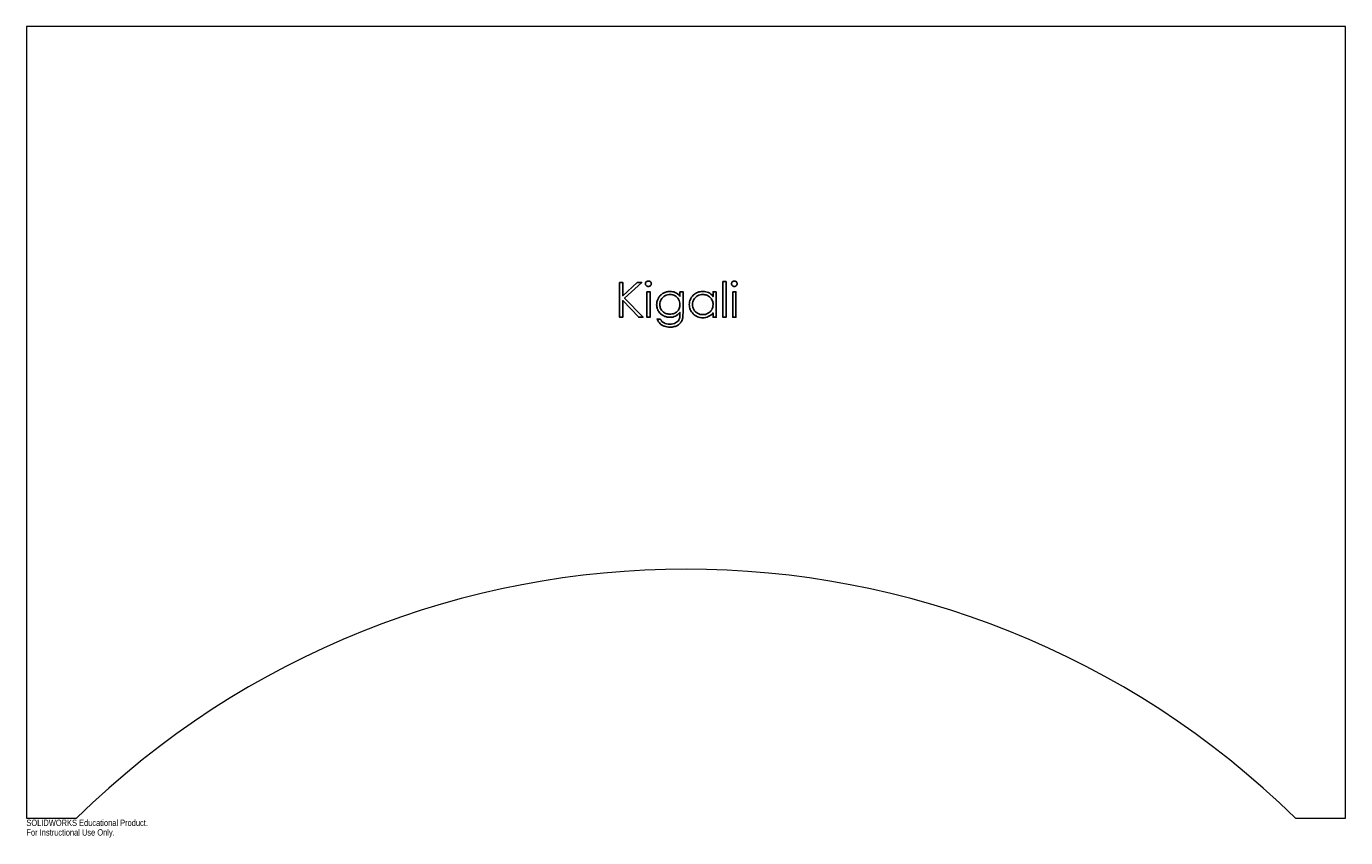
# Model space of a CAD drawing. Header units: millimetres. Extents: x -484 to 516, y -446 to 168.
import ezdxf

# ---------------------------------------------------------------- set-up
doc = ezdxf.new("R2010")
doc.units = ezdxf.units.MM
doc.styles.add('SLDTEXTSTYLE0', font='TXT', dxfattribs={"width": 0.7})

msp = doc.modelspace()

# ---------------------------------------------------------------- linework, layer by layer
at = {"color": 7, "linetype": 'Continuous', "lineweight": 15}
for p, q in [((515.8, 168.3), (-484.2, 168.3)), ((-484.2, 168.3), (-484.2, -431.7)), ((515.8, -431.7), (515.8, 168.3)), ((-484.2, -431.7), (-446.2, -431.7)), ((477.8, -431.7), (515.8, -431.7))]:
    msp.add_line(p, q, dxfattribs=at)
at = {"color": 7, "linetype": 'Continuous', "flags": 128}
for points in [[(-34.6, -25.7), (-32.2, -25.7), (-32.2, -25.7), (-32.2, -35.8), (-32.2, -35.8), (-21.2, -25.7), (-21.2, -25.7), (-17.8, -25.7), (-17.8, -25.7), (-30.8, -37.6), (-30.8, -37.6), (-16.8, -52.1), (-16.8, -52.1), (-20, -52.1), (-20, -52.1), (-32.2, -39.4), (-32.2, -39.4), (-32.2, -52.1), (-32.2, -52.1), (-34.6, -52.1), (-34.6, -52.1), (-34.6, -25.7)], [(-12.7, -24.7), (-12.3, -24.7), (-11.9, -24.8), (-11.5, -25), (-11.2, -25.3), (-10.9, -25.6), (-10.7, -25.9), (-10.6, -26.3), (-10.5, -26.7), (-10.5, -26.7), (-10.6, -27.1), (-10.7, -27.5), (-10.9, -27.8), (-11.2, -28.1), (-11.5, -28.4), (-11.9, -28.6), (-12.3, -28.7), (-12.7, -28.7), (-12.7, -28.7), (-13.2, -28.7), (-13.6, -28.6), (-13.9, -28.4), (-14.3, -28.1), (-14.6, -27.8), (-14.8, -27.5), (-14.9, -27.1), (-14.9, -26.7), (-14.9, -26.7), (-14.9, -26.3), (-14.8, -25.9), (-14.6, -25.6), (-14.3, -25.3), (-13.9, -25), (-13.6, -24.8), (-13.2, -24.7), (-12.7, -24.7)], [(43.8, -25), (46.1, -25), (46.1, -25), (46.1, -52.1), (46.1, -52.1), (43.8, -52.1), (43.8, -52.1), (43.8, -25)], [(52.4, -24.7), (52.8, -24.7), (53.2, -24.8), (53.6, -25), (54, -25.3), (54.2, -25.6), (54.4, -25.9), (54.6, -26.3), (54.6, -26.7), (54.6, -26.7), (54.6, -27.1), (54.4, -27.5), (54.2, -27.8), (54, -28.1), (53.6, -28.4), (53.2, -28.6), (52.8, -28.7), (52.4, -28.7), (52.4, -28.7), (52, -28.7), (51.6, -28.6), (51.2, -28.4), (50.8, -28.1), (50.6, -27.8), (50.4, -27.5), (50.2, -27.1), (50.2, -26.7), (50.2, -26.7), (50.2, -26.3), (50.4, -25.9), (50.6, -25.6), (50.8, -25.3), (51.2, -25), (51.6, -24.8), (52, -24.7), (52.4, -24.7)], [(-13.9, -32.8), (-11.5, -32.8), (-11.5, -32.8), (-11.5, -52.1), (-11.5, -52.1), (-13.9, -52.1), (-13.9, -52.1), (-13.9, -32.8)], [(11.2, -32.8), (13.6, -32.8), (13.6, -32.8), (13.6, -48.2), (13.6, -48.2), (13.6, -49.1), (13.5, -50), (13.5, -50.9), (13.4, -51.7), (13.3, -52.4), (13.2, -53), (13, -53.6), (12.9, -54.1), (12.9, -54.1), (12.6, -54.7), (12.3, -55.3), (11.9, -55.9), (11.5, -56.4), (11.1, -56.9), (10.6, -57.4), (10.1, -57.8), (9.5, -58.2), (8.9, -58.5), (8.3, -58.8), (7.6, -59.1), (6.9, -59.2), (6.1, -59.4), (5.4, -59.5), (4.6, -59.6), (3.8, -59.6), (3.8, -59.6), (2.6, -59.6), (1.4, -59.4), (0.4, -59.2), (-0.7, -58.9), (-1.6, -58.5), (-2.4, -58.1), (-3.2, -57.6), (-3.8, -57), (-4.4, -56.3), (-5, -55.5), (-5.6, -54.6), (-6.1, -53.5), (-6.1, -53.5), (-3.7, -53.5), (-3.7, -53.5), (-3.1, -54.4), (-2.5, -55.2), (-1.7, -55.8), (-0.8, -56.3), (0.1, -56.7), (1.1, -57), (2.3, -57.2), (3.5, -57.2), (3.5, -57.2), (4.8, -57.2), (5.9, -57), (7, -56.7), (7.9, -56.3), (8.7, -55.8), (9.4, -55.3), (10, -54.7), (10.4, -54), (10.6, -53.6), (10.8, -53.2), (10.9, -52.7), (11, -52.2), (11.1, -51.6), (11.1, -50.9), (11.2, -50.2), (11.2, -49.4), (11.2, -49.4), (11.2, -48.4), (11.2, -48.4), (10.4, -49.3), (9.6, -50), (8.7, -50.7), (7.8, -51.2), (6.7, -51.6), (5.7, -51.9), (4.6, -52.1), (3.5, -52.1), (3.5, -52.1), (2.8, -52.1), (2.1, -52.1), (1.5, -52), (0.9, -51.8), (0.3, -51.6), (-0.4, -51.4), (-1, -51.1), (-1.5, -50.8), (-2.1, -50.5), (-2.7, -50.1), (-3.2, -49.7), (-3.6, -49.3), (-4.1, -48.8), (-4.5, -48.4), (-4.8, -47.8), (-5.2, -47.3), (-5.5, -46.7), (-5.7, -46.2), (-6, -45.6), (-6.1, -45), (-6.3, -44.3), (-6.4, -43.7), (-6.4, -43.1), (-6.5, -42.4), (-6.5, -42.4), (-6.4, -41.8), (-6.4, -41.1), (-6.3, -40.5), (-6.1, -39.8), (-5.9, -39.2), (-5.7, -38.6), (-5.4, -38), (-5.1, -37.5), (-4.8, -36.9), (-4.4, -36.4), (-4, -35.9), (-3.5, -35.4), (-3.1, -35), (-2.5, -34.5), (-2, -34.2), (-1.4, -33.8), (-0.8, -33.5), (-0.2, -33.2), (0.4, -33), (1, -32.8), (1.6, -32.7), (2.2, -32.6), (2.9, -32.5), (3.5, -32.5), (3.5, -32.5), (4.6, -32.5), (5.6, -32.7), (6.6, -32.9), (7.6, -33.3), (8.5, -33.8), (9.4, -34.4), (10.3, -35.2), (11.2, -36.2), (11.2, -36.2), (11.2, -32.8)], [(3.7, -34.8), (2.7, -34.9), (1.7, -35.1), (0.7, -35.4), (-0.2, -35.9), (-1.1, -36.4), (-1.8, -37.1), (-2.5, -37.8), (-3, -38.7), (-3.5, -39.6), (-3.8, -40.5), (-4, -41.5), (-4.1, -42.5), (-4.1, -42.5), (-4, -43.3), (-3.9, -44), (-3.8, -44.7), (-3.5, -45.4), (-3.2, -46), (-2.9, -46.6), (-2.4, -47.2), (-1.9, -47.7), (-1.4, -48.2), (-0.8, -48.6), (-0.2, -49), (0.5, -49.3), (1.2, -49.5), (2, -49.6), (2.8, -49.7), (3.6, -49.8), (3.6, -49.8), (4.4, -49.7), (5.2, -49.6), (6, -49.5), (6.7, -49.3), (7.3, -49), (8, -48.6), (8.6, -48.2), (9.1, -47.7), (9.6, -47.2), (10, -46.6), (10.4, -46), (10.7, -45.4), (10.9, -44.7), (11.1, -44), (11.2, -43.2), (11.2, -42.4), (11.2, -42.4), (11.1, -41.3), (10.9, -40.3), (10.6, -39.4), (10.2, -38.5), (9.7, -37.7), (9.1, -37), (8.3, -36.4), (7.5, -35.8), (6.6, -35.4), (5.7, -35.1), (4.7, -34.9), (3.7, -34.8)], [(38.7, -32.8), (38.7, -52.1), (38.7, -52.1), (36.3, -52.1), (36.3, -52.1), (36.3, -48.8), (36.3, -48.8), (35.5, -49.7), (34.6, -50.5), (33.7, -51.1), (32.7, -51.6), (31.7, -52), (30.6, -52.3), (29.5, -52.4), (28.4, -52.5), (28.4, -52.5), (27.4, -52.4), (26.4, -52.3), (25.4, -52.1), (24.5, -51.8), (23.7, -51.3), (22.8, -50.8), (22, -50.2), (21.3, -49.6), (20.6, -48.8), (20, -48), (19.5, -47.2), (19, -46.3), (18.7, -45.4), (18.5, -44.4), (18.4, -43.5), (18.3, -42.4), (18.3, -42.4), (18.4, -41.4), (18.5, -40.4), (18.7, -39.5), (19.1, -38.6), (19.5, -37.8), (20, -36.9), (20.6, -36.1), (21.3, -35.4), (22.1, -34.7), (22.9, -34.1), (23.7, -33.6), (24.6, -33.2), (25.5, -32.9), (26.4, -32.7), (27.4, -32.5), (28.5, -32.5), (28.5, -32.5), (29.6, -32.5), (30.8, -32.7), (31.8, -33), (32.8, -33.4), (33.8, -33.9), (34.7, -34.6), (35.5, -35.4), (36.3, -36.4), (36.3, -36.4), (36.3, -32.8), (36.3, -32.8), (38.7, -32.8)], [(28.5, -34.8), (27.5, -34.9), (26.5, -35.1), (25.5, -35.4), (24.6, -35.8), (23.7, -36.4), (23, -37), (22.3, -37.8), (21.7, -38.6), (21.3, -39.6), (20.9, -40.5), (20.7, -41.5), (20.7, -42.5), (20.7, -42.5), (20.8, -43.4), (20.9, -44.4), (21.3, -45.3), (21.8, -46.3), (22.3, -47.1), (23, -47.9), (23.8, -48.5), (24.6, -49.1), (25.5, -49.5), (26.5, -49.9), (27.5, -50), (28.5, -50.1), (28.5, -50.1), (29.5, -50), (30.5, -49.9), (31.5, -49.5), (32.4, -49.1), (33.3, -48.6), (34.1, -47.9), (34.7, -47.2), (35.3, -46.4), (35.7, -45.5), (36, -44.6), (36.2, -43.6), (36.3, -42.5), (36.3, -42.5), (36.3, -41.7), (36.1, -41), (36, -40.2), (35.7, -39.5), (35.4, -38.8), (35, -38.2), (34.6, -37.6), (34, -37), (33.5, -36.5), (32.8, -36.1), (32.2, -35.7), (31.5, -35.4), (30.8, -35.2), (30.1, -35), (29.3, -34.9), (28.5, -34.8)], [(51.2, -32.8), (53.6, -32.8), (53.6, -32.8), (53.6, -52.1), (53.6, -52.1), (51.2, -52.1), (51.2, -52.1), (51.2, -32.8)]]:
    msp.add_lwpolyline(points, dxfattribs=at)
at = {"color": 7, "linetype": 'Continuous', "lineweight": 15}
msp.add_arc((15.8, -903), 660, 45.573, 134.427, dxfattribs=at)

# ---------------------------------------------------------------- texts
at = {"color": 7, "linetype": 'Continuous', "char_height": 4.834, "attachment_point": 1, "style": 'SLDTEXTSTYLE0'}
for s, insert in [('SOLIDWORKS Educational Product.', (-484.2, -432.7)), ('For Instructional Use Only.', (-484.2, -440))]:
    msp.add_mtext(s, dxfattribs=dict(at, insert=insert))

doc.saveas('drawing.dxf')
